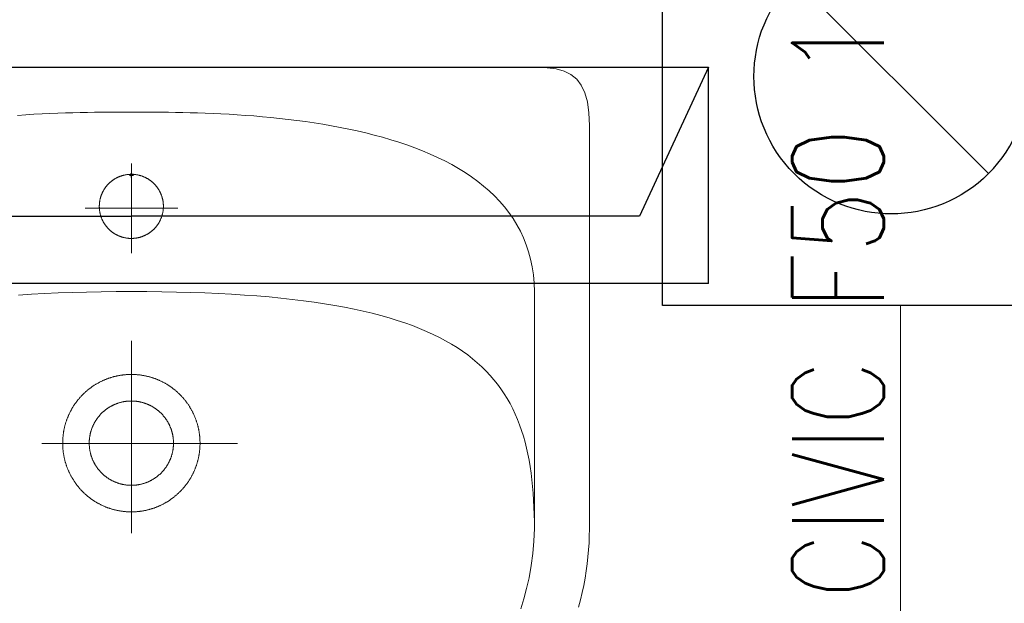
# Model space of a CAD drawing. Header units: centimetres. Extents: x 88729 to 133553, y -16225 to 14174.
# Tile 113 of 231: x 91381 to 91435, y -6655 to -6623. Entities that reach past the tile are written whole.
import ezdxf
from ezdxf.enums import TextEntityAlignment as Align

# ---------------------------------------------------------------- set-up
doc = ezdxf.new("R2010")
doc.units = ezdxf.units.CM
doc.layers.add('A-ARMATURA', color=252, linetype='Continuous', lineweight=5)
doc.layers.add('E_Istn_pozostaje', color=132, linetype='Continuous', lineweight=25)
for name, color, linetype in [('A-SCIANY', 252, 'Continuous'), ('B-IWE', 252, 'Continuous'), ('B-IWE-KAN', 252, 'Continuous'), ('E_PODKLAD', 7, 'Continuous'), ('R-MET-IWE', 252, 'Continuous'), ('rz_wentylacja', 252, 'Continuous')]:
    doc.layers.add(name, color=color, linetype=linetype)
doc.styles.add('MM_050', font='romans.shx', dxfattribs={"width": 0.8, "height": 16})
doc.styles.get("Standard").update_dxf_attribs({"font": 'txt.shx'})

# ---------------------------------------------------------------- blocks, each defined once
blk = doc.blocks.new('RLX_F50_18W')
at = {"ltscale": 0.1}
for p, q in [((-5.9, -31.5), (-5.9, 31.5)), ((5.9, 31.5), (5.9, -31.5)), ((-2.224, 27.739), (-2.224, 0)), ((-2.224, -27.739), (-2.224, 0)), ((-0.118, 0), (0, 0)), ((0, -0.118), (0, 0.118)), ((0, 0), (0.118, 0)), ((5.9, -31.5), (-2.224, -27.739)), ((-5.9, -31.5), (5.9, -31.5))]:
    blk.add_line(p, q, dxfattribs=at)
at = {"ltscale": 0.1, "insert": (-23.112, -36.07), "char_height": 5, "width": 57.67941, "attachment_point": 1, "style": 'MM_050'}
blk.add_mtext('CIVIC F50 18W', dxfattribs=at)
at = {"ltscale": 0.1, "flags": 9}
blk.add_attdef('RLXLUM', (0, 0), '', height=0.1, dxfattribs=at)
blk = doc.blocks.new('A$C3A7D2EB8')
at = {"layer": 'A-ARMATURA'}
for p, q in [((1.75, 12.947), (1.75, 12.947)), ((2.3, 0.027), (2.3, 0.027)), ((3.75, 0.027), (3.75, 0.027))]:
    blk.add_line(p, q, dxfattribs=at)
for points in [[(-24.411, -8.927), (-24.518, -8.528), (-24.613, -8.13), (-24.698, -7.734), (-24.772, -7.339), (-24.836, -6.947), (-24.889, -6.557), (-24.932, -6.171), (-24.966, -5.788), (-24.989, -5.409), (-25.003, -5.035), (-25.008, -4.665), (-25.008, -4.665), (-25.008, 17.362), (-24.981, 18.054), (-24.899, 18.645), (-24.762, 19.142), (-24.568, 19.551), (-24.315, 19.879), (-24.002, 20.133), (-23.629, 20.319), (-23.193, 20.443), (-22.695, 20.513), (-22.131, 20.535), (-0.008, 20.535), (22.115, 20.535)], [(6.22, 17.913), (5.767, 17.944), (5.319, 17.971), (4.878, 17.994), (4.443, 18.015), (4.016, 18.032), (3.597, 18.047), (3.187, 18.059), (2.786, 18.068), (2.395, 18.076), (2.015, 18.082), (1.646, 18.086), (1.289, 18.089), (0.944, 18.091), (0.613, 18.092), (0.295, 18.093), (-0.008, 18.093), (-0.008, 18.093), (-0.311, 18.093), (-0.628, 18.092), (-0.96, 18.091), (-1.304, 18.089), (-1.661, 18.086), (-2.03, 18.082), (-2.411, 18.076), (-2.802, 18.068), (-3.203, 18.059), (-3.613, 18.047), (-4.032, 18.032), (-4.459, 18.015), (-4.894, 17.994), (-5.335, 17.971), (-5.783, 17.944), (-6.236, 17.913), (-6.694, 17.878), (-7.156, 17.839), (-7.622, 17.795), (-8.09, 17.747), (-8.562, 17.694), (-9.034, 17.636), (-9.508, 17.572), (-9.983, 17.503), (-10.457, 17.427), (-10.93, 17.346), (-11.402, 17.258), (-11.871, 17.164), (-12.338, 17.063), (-12.802, 16.954), (-13.261, 16.838), (-13.716, 16.715), (-14.165, 16.584), (-14.608, 16.445), (-15.045, 16.297), (-15.475, 16.141), (-15.896, 15.976), (-16.31, 15.802), (-16.714, 15.619), (-17.108, 15.427), (-17.491, 15.224), (-17.864, 15.012), (-18.225, 14.789), (-18.574, 14.556), (-18.909, 14.312), (-19.231, 14.058), (-19.539, 13.792), (-19.832, 13.514), (-20.109, 13.225), (-20.37, 12.924), (-20.614, 12.611), (-20.841, 12.286), (-21.05, 11.947), (-21.24, 11.596), (-21.41, 11.232), (-21.561, 10.855), (-21.691, 10.464), (-21.799, 10.059), (-21.886, 9.64), (-21.95, 9.206), (-21.991, 8.758), (-22.008, 8.296), (-22.008, 8.296), (-22.008, -4.636), (-21.981, -5.32), (-21.924, -5.987), (-21.837, -6.649), (-21.72, -7.32), (-21.577, -7.901), (-21.424, -8.462), (-21.257, -9.005)], [(-0.008, 10.387), (-0.008, 15.291)], [(-2.53, 12.856), (2.53, 12.856)], [(-0.008, 8.296), (-0.85, 8.293), (-1.672, 8.284), (-2.472, 8.269), (-3.252, 8.249), (-4.012, 8.223), (-4.752, 8.19), (-5.472, 8.152), (-6.173, 8.108), (-6.854, 8.058), (-7.517, 8.002), (-8.16, 7.941), (-8.785, 7.873), (-9.392, 7.799), (-9.981, 7.719), (-10.552, 7.633), (-11.106, 7.541), (-11.642, 7.443), (-12.162, 7.339), (-12.665, 7.229), (-13.151, 7.113), (-13.621, 6.991), (-14.075, 6.862), (-14.513, 6.728), (-14.935, 6.587), (-15.343, 6.44), (-15.735, 6.287), (-16.113, 6.128), (-16.476, 5.962), (-16.825, 5.79), (-17.16, 5.613), (-17.481, 5.428), (-17.789, 5.238), (-18.084, 5.041), (-18.365, 4.838), (-18.634, 4.629), (-18.89, 4.413), (-19.134, 4.191), (-19.366, 3.962), (-19.586, 3.727), (-19.795, 3.486), (-19.992, 3.239), (-20.179, 2.985), (-20.355, 2.724), (-20.52, 2.457), (-20.675, 2.184), (-20.82, 1.904), (-20.955, 1.617), (-21.081, 1.325), (-21.197, 1.025), (-21.305, 0.719), (-21.404, 0.407), (-21.494, 0.088), (-21.576, -0.238), (-21.65, -0.57), (-21.716, -0.909), (-21.775, -1.255), (-21.826, -1.607), (-21.871, -1.966), (-21.909, -2.331), (-21.94, -2.703), (-21.965, -3.082), (-21.984, -3.468), (-21.997, -3.86), (-22.005, -4.259), (-22.008, -4.665)], [(6.157, 8.108), (5.457, 8.152), (4.736, 8.19), (3.997, 8.223), (3.237, 8.249), (2.457, 8.269), (1.656, 8.284), (0.835, 8.293), (-0.008, 8.296)], [(0, -4.88), (0, 5.618)], [(4.88, 0), (-5.799, 0)]]:
    blk.add_lwpolyline(points, dxfattribs=at)
for points in [[(1.75, 12.945), (1.75, 12.968), (1.749, 12.991), (1.748, 13.014), (1.747, 13.037), (1.746, 13.059), (1.745, 13.082), (1.743, 13.105), (1.74, 13.128), (1.738, 13.151), (1.735, 13.173), (1.732, 13.196), (1.729, 13.219), (1.725, 13.241), (1.721, 13.264), (1.717, 13.286), (1.712, 13.309), (1.707, 13.331), (1.702, 13.354), (1.696, 13.376), (1.691, 13.398), (1.685, 13.42), (1.678, 13.442), (1.672, 13.464), (1.665, 13.486), (1.658, 13.508), (1.65, 13.529), (1.642, 13.551), (1.634, 13.572), (1.626, 13.594), (1.617, 13.615), (1.608, 13.636), (1.599, 13.657), (1.59, 13.678), (1.58, 13.699), (1.57, 13.719), (1.56, 13.74), (1.549, 13.76), (1.539, 13.78), (1.528, 13.8), (1.516, 13.82), (1.505, 13.84), (1.493, 13.86), (1.481, 13.879), (1.469, 13.898), (1.456, 13.917), (1.443, 13.936), (1.43, 13.955), (1.417, 13.974), (1.403, 13.992), (1.389, 14.011), (1.375, 14.029), (1.361, 14.047), (1.347, 14.064), (1.332, 14.082), (1.317, 14.099), (1.302, 14.116), (1.286, 14.133), (1.271, 14.15), (1.255, 14.167), (1.239, 14.183), (1.222, 14.199), (1.206, 14.215), (1.189, 14.231), (1.172, 14.246), (1.155, 14.261), (1.138, 14.276), (1.12, 14.291), (1.103, 14.306), (1.085, 14.32), (1.067, 14.334), (1.049, 14.348), (1.03, 14.362), (1.012, 14.375), (0.993, 14.388), (0.974, 14.401), (0.955, 14.413), (0.935, 14.426), (0.916, 14.438), (0.896, 14.45), (0.877, 14.461), (0.857, 14.473), (0.837, 14.484), (0.817, 14.495), (0.796, 14.505), (0.776, 14.516), (0.755, 14.526), (0.734, 14.535), (0.714, 14.545), (0.693, 14.554), (0.671, 14.563), (0.65, 14.572), (0.629, 14.58), (0.608, 14.588), (0.586, 14.596), (0.564, 14.603), (0.543, 14.611), (0.521, 14.618), (0.499, 14.624), (0.477, 14.631), (0.455, 14.637), (0.433, 14.643), (0.41, 14.648), (0.388, 14.653), (0.366, 14.658), (0.343, 14.663), (0.321, 14.667), (0.298, 14.671), (0.276, 14.675), (0.253, 14.679), (0.23, 14.682), (0.208, 14.685), (0.185, 14.687), (0.162, 14.689), (0.139, 14.691), (0.116, 14.693), (0.094, 14.694), (0.071, 14.696), (0.048, 14.696), (0.025, 14.697), (0.002, 14.697), (-0.021, 14.697), (-0.044, 14.696), (-0.067, 14.696), (-0.09, 14.695), (-0.112, 14.693), (-0.135, 14.692), (-0.158, 14.69), (-0.181, 14.688), (-0.204, 14.685), (-0.226, 14.682), (-0.249, 14.679), (-0.272, 14.676), (-0.294, 14.672), (-0.317, 14.668), (-0.339, 14.664), (-0.362, 14.659), (-0.384, 14.654), (-0.407, 14.649), (-0.429, 14.644), (-0.451, 14.638), (-0.473, 14.632), (-0.495, 14.625), (-0.517, 14.619), (-0.539, 14.612), (-0.561, 14.605), (-0.582, 14.597), (-0.604, 14.59), (-0.625, 14.581), (-0.647, 14.573), (-0.668, 14.565), (-0.689, 14.556), (-0.71, 14.547), (-0.731, 14.537), (-0.752, 14.527), (-0.772, 14.517), (-0.793, 14.507), (-0.813, 14.497), (-0.833, 14.486), (-0.853, 14.475), (-0.873, 14.464), (-0.893, 14.452), (-0.913, 14.44), (-0.932, 14.428), (-0.951, 14.416), (-0.971, 14.403), (-0.989, 14.39), (-1.008, 14.377), (-1.027, 14.364), (-1.045, 14.35), (-1.064, 14.337), (-1.082, 14.323), (-1.1, 14.308), (-1.117, 14.294), (-1.135, 14.279), (-1.152, 14.264), (-1.169, 14.249), (-1.186, 14.234), (-1.203, 14.218), (-1.22, 14.202), (-1.236, 14.186), (-1.252, 14.17), (-1.268, 14.153), (-1.284, 14.136), (-1.299, 14.12), (-1.314, 14.103), (-1.329, 14.085), (-1.344, 14.068), (-1.359, 14.05), (-1.373, 14.032), (-1.387, 14.014), (-1.401, 13.996), (-1.415, 13.977), (-1.428, 13.959), (-1.441, 13.94), (-1.454, 13.921), (-1.467, 13.902), (-1.479, 13.883), (-1.491, 13.863), (-1.503, 13.844), (-1.515, 13.824), (-1.526, 13.804), (-1.537, 13.784), (-1.548, 13.764), (-1.558, 13.743), (-1.569, 13.723), (-1.579, 13.702), (-1.588, 13.682), (-1.598, 13.661), (-1.607, 13.64), (-1.616, 13.619), (-1.625, 13.598), (-1.633, 13.576), (-1.641, 13.555), (-1.649, 13.533), (-1.656, 13.512), (-1.664, 13.49), (-1.671, 13.468), (-1.677, 13.446), (-1.684, 13.424), (-1.69, 13.402), (-1.696, 13.38), (-1.701, 13.358), (-1.706, 13.335), (-1.711, 13.313), (-1.716, 13.291), (-1.72, 13.268), (-1.724, 13.246), (-1.728, 13.223), (-1.732, 13.2), (-1.735, 13.178), (-1.738, 13.155), (-1.74, 13.132), (-1.742, 13.109), (-1.744, 13.087), (-1.746, 13.064), (-1.748, 13.041), (-1.749, 13.018), (-1.749, 12.995), (-1.75, 12.972), (-1.75, 12.949), (-1.75, 12.926), (-1.75, 12.903), (-1.749, 12.881), (-1.748, 12.858), (-1.746, 12.835), (-1.745, 12.812), (-1.743, 12.789), (-1.741, 12.766), (-1.738, 12.744), (-1.735, 12.721), (-1.732, 12.698), (-1.729, 12.676), (-1.725, 12.653), (-1.721, 12.63), (-1.717, 12.608), (-1.712, 12.585), (-1.707, 12.563), (-1.702, 12.541), (-1.697, 12.519), (-1.691, 12.496), (-1.685, 12.474), (-1.679, 12.452), (-1.672, 12.43), (-1.665, 12.408), (-1.658, 12.387), (-1.65, 12.365), (-1.643, 12.344), (-1.635, 12.322), (-1.626, 12.301), (-1.618, 12.28), (-1.609, 12.258), (-1.6, 12.237), (-1.59, 12.216), (-1.581, 12.196), (-1.571, 12.175), (-1.56, 12.155), (-1.55, 12.134), (-1.539, 12.114), (-1.528, 12.094), (-1.517, 12.074), (-1.505, 12.054), (-1.493, 12.035), (-1.481, 12.015), (-1.469, 11.996), (-1.456, 11.977), (-1.444, 11.958), (-1.43, 11.939), (-1.417, 11.92), (-1.404, 11.902), (-1.39, 11.884), (-1.376, 11.866), (-1.361, 11.848), (-1.347, 11.83), (-1.332, 11.812), (-1.317, 11.795), (-1.302, 11.778), (-1.287, 11.761), (-1.271, 11.744), (-1.255, 11.728), (-1.239, 11.711), (-1.223, 11.695), (-1.206, 11.679), (-1.19, 11.664), (-1.173, 11.648), (-1.156, 11.633), (-1.138, 11.618), (-1.121, 11.603), (-1.103, 11.589), (-1.085, 11.574), (-1.067, 11.56), (-1.049, 11.546), (-1.031, 11.533), (-1.012, 11.519), (-0.993, 11.506), (-0.974, 11.493), (-0.955, 11.481), (-0.936, 11.468), (-0.916, 11.456), (-0.897, 11.444), (-0.877, 11.433), (-0.857, 11.421), (-0.837, 11.41), (-0.817, 11.4), (-0.797, 11.389), (-0.776, 11.379), (-0.756, 11.369), (-0.735, 11.359), (-0.714, 11.349), (-0.693, 11.34), (-0.672, 11.331), (-0.651, 11.323), (-0.629, 11.314), (-0.608, 11.306), (-0.586, 11.298), (-0.565, 11.291), (-0.543, 11.284), (-0.521, 11.277), (-0.499, 11.27), (-0.477, 11.263), (-0.455, 11.257), (-0.433, 11.252), (-0.411, 11.246), (-0.389, 11.241), (-0.366, 11.236), (-0.344, 11.231), (-0.321, 11.227), (-0.299, 11.223), (-0.276, 11.219), (-0.254, 11.216), (-0.231, 11.212), (-0.208, 11.21), (-0.185, 11.207), (-0.163, 11.205), (-0.14, 11.203), (-0.117, 11.201), (-0.094, 11.2), (-0.071, 11.199), (-0.048, 11.198), (-0.025, 11.197), (-0.002, 11.197), (0.02, 11.197), (0.043, 11.198), (0.066, 11.198), (0.089, 11.199), (0.112, 11.201), (0.135, 11.202), (0.158, 11.204), (0.18, 11.206), (0.203, 11.209), (0.226, 11.212), (0.249, 11.215), (0.271, 11.218), (0.294, 11.222), (0.316, 11.226), (0.339, 11.23), (0.361, 11.235), (0.384, 11.24), (0.406, 11.245), (0.428, 11.25), (0.45, 11.256), (0.473, 11.262), (0.495, 11.269), (0.517, 11.275), (0.538, 11.282), (0.56, 11.289), (0.582, 11.297), (0.603, 11.305), (0.625, 11.313), (0.646, 11.321), (0.667, 11.329), (0.688, 11.338), (0.709, 11.348), (0.73, 11.357), (0.751, 11.367), (0.772, 11.377), (0.792, 11.387), (0.813, 11.397), (0.833, 11.408), (0.853, 11.419), (0.873, 11.43), (0.893, 11.442), (0.912, 11.454), (0.932, 11.466), (0.951, 11.478), (0.97, 11.491), (0.989, 11.504), (1.008, 11.517), (1.027, 11.53), (1.045, 11.544), (1.063, 11.557), (1.081, 11.571), (1.099, 11.586), (1.117, 11.6), (1.135, 11.615), (1.152, 11.63), (1.169, 11.645), (1.186, 11.66), (1.203, 11.676), (1.219, 11.692), (1.236, 11.708), (1.252, 11.724), (1.268, 11.741), (1.283, 11.757), (1.299, 11.774), (1.314, 11.792), (1.329, 11.809), (1.344, 11.826), (1.358, 11.844), (1.373, 11.862), (1.387, 11.88), (1.401, 11.898), (1.414, 11.917), (1.428, 11.935), (1.441, 11.954), (1.454, 11.973), (1.466, 11.992), (1.479, 12.011), (1.491, 12.031), (1.503, 12.05), (1.514, 12.07), (1.525, 12.09), (1.537, 12.11), (1.547, 12.13), (1.558, 12.15), (1.568, 12.171), (1.578, 12.192), (1.588, 12.212), (1.597, 12.233), (1.607, 12.254), (1.616, 12.275), (1.624, 12.296), (1.633, 12.318), (1.641, 12.339), (1.649, 12.361), (1.656, 12.382), (1.663, 12.404), (1.67, 12.426), (1.677, 12.448), (1.683, 12.47), (1.689, 12.492), (1.695, 12.514), (1.701, 12.536), (1.706, 12.559), (1.711, 12.581), (1.716, 12.603), (1.72, 12.626), (1.724, 12.648), (1.728, 12.671), (1.731, 12.694), (1.734, 12.716), (1.737, 12.739), (1.74, 12.762), (1.742, 12.785), (1.744, 12.807), (1.746, 12.83), (1.747, 12.853), (1.748, 12.876), (1.749, 12.899), (1.75, 12.922), (1.75, 12.945)], [(3.75, 0.023), (3.75, 0.056), (3.749, 0.09), (3.749, 0.123), (3.748, 0.157), (3.746, 0.19), (3.745, 0.224), (3.743, 0.258), (3.741, 0.291), (3.738, 0.324), (3.735, 0.358), (3.732, 0.391), (3.729, 0.425), (3.725, 0.458), (3.721, 0.491), (3.717, 0.525), (3.712, 0.558), (3.707, 0.591), (3.702, 0.624), (3.697, 0.657), (3.691, 0.69), (3.685, 0.723), (3.678, 0.756), (3.672, 0.789), (3.665, 0.822), (3.657, 0.855), (3.65, 0.888), (3.642, 0.92), (3.634, 0.953), (3.626, 0.985), (3.617, 1.018), (3.608, 1.05), (3.598, 1.082), (3.589, 1.114), (3.579, 1.147), (3.569, 1.179), (3.558, 1.21), (3.548, 1.242), (3.537, 1.274), (3.525, 1.306), (3.514, 1.337), (3.502, 1.368), (3.49, 1.4), (3.477, 1.431), (3.465, 1.462), (3.452, 1.493), (3.438, 1.524), (3.425, 1.554), (3.411, 1.585), (3.397, 1.616), (3.383, 1.646), (3.368, 1.676), (3.353, 1.706), (3.338, 1.736), (3.323, 1.766), (3.307, 1.796), (3.291, 1.825), (3.275, 1.854), (3.258, 1.884), (3.241, 1.913), (3.224, 1.942), (3.207, 1.97), (3.19, 1.999), (3.172, 2.028), (3.154, 2.056), (3.136, 2.084), (3.117, 2.112), (3.098, 2.14), (3.079, 2.167), (3.06, 2.195), (3.04, 2.222), (3.021, 2.249), (3.001, 2.276), (2.98, 2.303), (2.96, 2.33), (2.939, 2.356), (2.918, 2.382), (2.897, 2.408), (2.876, 2.434), (2.854, 2.46), (2.832, 2.485), (2.81, 2.51), (2.788, 2.536), (2.765, 2.56), (2.742, 2.585), (2.719, 2.609), (2.696, 2.634), (2.673, 2.658), (2.649, 2.682), (2.625, 2.705), (2.601, 2.729), (2.577, 2.752), (2.552, 2.775), (2.528, 2.797), (2.503, 2.82), (2.478, 2.842), (2.452, 2.864), (2.427, 2.886), (2.401, 2.908), (2.375, 2.929), (2.349, 2.95), (2.323, 2.971), (2.296, 2.992), (2.27, 3.012), (2.243, 3.032), (2.216, 3.052), (2.189, 3.072), (2.161, 3.092), (2.134, 3.111), (2.106, 3.13), (2.078, 3.148), (2.05, 3.167), (2.022, 3.185), (1.994, 3.203), (1.965, 3.221), (1.937, 3.238), (1.908, 3.256), (1.879, 3.272), (1.85, 3.289), (1.821, 3.306), (1.791, 3.322), (1.762, 3.338), (1.732, 3.353), (1.702, 3.369), (1.672, 3.384), (1.642, 3.399), (1.612, 3.413), (1.581, 3.427), (1.551, 3.441), (1.52, 3.455), (1.489, 3.469), (1.459, 3.482), (1.428, 3.495), (1.397, 3.507), (1.365, 3.52), (1.334, 3.532), (1.303, 3.544), (1.271, 3.555), (1.239, 3.566), (1.208, 3.577), (1.176, 3.588), (1.144, 3.598), (1.112, 3.608), (1.08, 3.618), (1.048, 3.628), (1.015, 3.637), (0.983, 3.646), (0.951, 3.655), (0.918, 3.663), (0.886, 3.671), (0.853, 3.679), (0.82, 3.686), (0.787, 3.694), (0.755, 3.7), (0.722, 3.707), (0.689, 3.713), (0.656, 3.719), (0.623, 3.725), (0.59, 3.731), (0.556, 3.736), (0.523, 3.74), (0.49, 3.745), (0.457, 3.749), (0.423, 3.753), (0.39, 3.757), (0.357, 3.76), (0.323, 3.763), (0.29, 3.766), (0.256, 3.768), (0.223, 3.771), (0.189, 3.772), (0.156, 3.774), (0.122, 3.775), (0.089, 3.776), (0.055, 3.777), (0.021, 3.777), (-0.012, 3.777), (-0.046, 3.777), (-0.079, 3.776), (-0.113, 3.775), (-0.146, 3.774), (-0.18, 3.773), (-0.213, 3.771), (-0.247, 3.769), (-0.28, 3.767), (-0.314, 3.764), (-0.347, 3.761), (-0.381, 3.758), (-0.414, 3.754), (-0.447, 3.75), (-0.481, 3.746), (-0.514, 3.742), (-0.547, 3.737), (-0.58, 3.732), (-0.614, 3.727), (-0.647, 3.721), (-0.68, 3.715), (-0.713, 3.709), (-0.746, 3.702), (-0.778, 3.695), (-0.811, 3.688), (-0.844, 3.681), (-0.877, 3.673), (-0.909, 3.665), (-0.942, 3.657), (-0.974, 3.648), (-1.007, 3.64), (-1.039, 3.63), (-1.071, 3.621), (-1.103, 3.611), (-1.135, 3.601), (-1.167, 3.591), (-1.199, 3.58), (-1.231, 3.569), (-1.262, 3.558), (-1.294, 3.547), (-1.325, 3.535), (-1.357, 3.523), (-1.388, 3.511), (-1.419, 3.498), (-1.45, 3.485), (-1.481, 3.472), (-1.512, 3.459), (-1.542, 3.445), (-1.573, 3.431), (-1.603, 3.417), (-1.634, 3.403), (-1.664, 3.388), (-1.694, 3.373), (-1.724, 3.358), (-1.753, 3.342), (-1.783, 3.326), (-1.812, 3.31), (-1.842, 3.294), (-1.871, 3.277), (-1.9, 3.26), (-1.929, 3.243), (-1.958, 3.226), (-1.986, 3.208), (-2.014, 3.19), (-2.043, 3.172), (-2.071, 3.154), (-2.099, 3.135), (-2.126, 3.116), (-2.154, 3.097), (-2.181, 3.077), (-2.209, 3.058), (-2.236, 3.038), (-2.262, 3.018), (-2.289, 2.997), (-2.316, 2.977), (-2.342, 2.956), (-2.368, 2.935), (-2.394, 2.914), (-2.42, 2.892), (-2.445, 2.87), (-2.471, 2.848), (-2.496, 2.826), (-2.521, 2.804), (-2.545, 2.781), (-2.57, 2.758), (-2.594, 2.735), (-2.618, 2.712), (-2.642, 2.688), (-2.666, 2.664), (-2.69, 2.64), (-2.713, 2.616), (-2.736, 2.592), (-2.759, 2.567), (-2.781, 2.542), (-2.804, 2.517), (-2.826, 2.492), (-2.848, 2.467), (-2.87, 2.441), (-2.891, 2.415), (-2.912, 2.389), (-2.933, 2.363), (-2.954, 2.337), (-2.975, 2.31), (-2.995, 2.284), (-3.015, 2.257), (-3.035, 2.23), (-3.055, 2.202), (-3.074, 2.175), (-3.093, 2.147), (-3.112, 2.12), (-3.13, 2.092), (-3.149, 2.064), (-3.167, 2.035), (-3.185, 2.007), (-3.202, 1.978), (-3.22, 1.95), (-3.237, 1.921), (-3.254, 1.892), (-3.27, 1.863), (-3.286, 1.833), (-3.302, 1.804), (-3.318, 1.774), (-3.334, 1.744), (-3.349, 1.714), (-3.364, 1.684), (-3.379, 1.654), (-3.393, 1.624), (-3.407, 1.593), (-3.421, 1.563), (-3.435, 1.532), (-3.448, 1.501), (-3.461, 1.47), (-3.474, 1.439), (-3.486, 1.408), (-3.499, 1.377), (-3.511, 1.346), (-3.522, 1.314), (-3.534, 1.283), (-3.545, 1.251), (-3.555, 1.219), (-3.566, 1.187), (-3.576, 1.155), (-3.586, 1.123), (-3.596, 1.091), (-3.605, 1.059), (-3.614, 1.027), (-3.623, 0.994), (-3.632, 0.962), (-3.64, 0.929), (-3.648, 0.897), (-3.655, 0.864), (-3.663, 0.831), (-3.67, 0.798), (-3.677, 0.766), (-3.683, 0.733), (-3.689, 0.7), (-3.695, 0.667), (-3.701, 0.633), (-3.706, 0.6), (-3.711, 0.567), (-3.716, 0.534), (-3.72, 0.501), (-3.724, 0.467), (-3.728, 0.434), (-3.731, 0.401), (-3.735, 0.367), (-3.737, 0.334), (-3.74, 0.3), (-3.742, 0.267), (-3.744, 0.233), (-3.746, 0.2), (-3.747, 0.166), (-3.748, 0.133), (-3.749, 0.099), (-3.75, 0.066), (-3.75, 0.032), (-3.75, -0.002), (-3.749, -0.035), (-3.749, -0.069), (-3.748, -0.102), (-3.746, -0.136), (-3.745, -0.169), (-3.743, -0.203), (-3.741, -0.236), (-3.738, -0.27), (-3.735, -0.303), (-3.732, -0.337), (-3.729, -0.37), (-3.725, -0.403), (-3.721, -0.437), (-3.717, -0.47), (-3.712, -0.503), (-3.707, -0.536), (-3.702, -0.57), (-3.697, -0.603), (-3.691, -0.636), (-3.685, -0.669), (-3.678, -0.702), (-3.672, -0.735), (-3.665, -0.767), (-3.658, -0.8), (-3.65, -0.833), (-3.642, -0.866), (-3.634, -0.898), (-3.626, -0.931), (-3.617, -0.963), (-3.608, -0.995), (-3.599, -1.028), (-3.589, -1.06), (-3.579, -1.092), (-3.569, -1.124), (-3.559, -1.156), (-3.548, -1.188), (-3.537, -1.219), (-3.525, -1.251), (-3.514, -1.282), (-3.502, -1.314), (-3.49, -1.345), (-3.477, -1.376), (-3.465, -1.407), (-3.452, -1.438), (-3.439, -1.469), (-3.425, -1.5), (-3.411, -1.53), (-3.397, -1.561), (-3.383, -1.591), (-3.368, -1.621), (-3.353, -1.652), (-3.338, -1.681), (-3.323, -1.711), (-3.307, -1.741), (-3.291, -1.77), (-3.275, -1.8), (-3.258, -1.829), (-3.242, -1.858), (-3.225, -1.887), (-3.207, -1.916), (-3.19, -1.945), (-3.172, -1.973), (-3.154, -2.001), (-3.136, -2.029), (-3.117, -2.057), (-3.098, -2.085), (-3.079, -2.113), (-3.06, -2.14), (-3.041, -2.168), (-3.021, -2.195), (-3.001, -2.222), (-2.981, -2.248), (-2.96, -2.275), (-2.939, -2.301), (-2.918, -2.328), (-2.897, -2.354), (-2.876, -2.38), (-2.854, -2.405), (-2.832, -2.431), (-2.81, -2.456), (-2.788, -2.481), (-2.765, -2.506), (-2.742, -2.53), (-2.719, -2.555), (-2.696, -2.579), (-2.673, -2.603), (-2.649, -2.627), (-2.625, -2.651), (-2.601, -2.674), (-2.577, -2.697), (-2.552, -2.72), (-2.528, -2.743), (-2.503, -2.765), (-2.478, -2.788), (-2.452, -2.81), (-2.427, -2.832), (-2.401, -2.853), (-2.375, -2.874), (-2.349, -2.896), (-2.323, -2.917), (-2.297, -2.937), (-2.27, -2.958), (-2.243, -2.978), (-2.216, -2.998), (-2.189, -3.018), (-2.162, -3.037), (-2.134, -3.056), (-2.107, -3.075), (-2.079, -3.094), (-2.051, -3.112), (-2.023, -3.131), (-1.994, -3.149), (-1.966, -3.166), (-1.937, -3.184), (-1.908, -3.201), (-1.879, -3.218), (-1.85, -3.235), (-1.821, -3.251), (-1.791, -3.267), (-1.762, -3.283), (-1.732, -3.299), (-1.702, -3.314), (-1.672, -3.329), (-1.642, -3.344), (-1.612, -3.359), (-1.582, -3.373), (-1.551, -3.387), (-1.521, -3.401), (-1.49, -3.414), (-1.459, -3.427), (-1.428, -3.44), (-1.397, -3.453), (-1.366, -3.465), (-1.334, -3.477), (-1.303, -3.489), (-1.271, -3.501), (-1.24, -3.512), (-1.208, -3.523), (-1.176, -3.534), (-1.144, -3.544), (-1.112, -3.554), (-1.08, -3.564), (-1.048, -3.573), (-1.016, -3.583), (-0.983, -3.592), (-0.951, -3.6), (-0.919, -3.609), (-0.886, -3.617), (-0.853, -3.624), (-0.821, -3.632), (-0.788, -3.639), (-0.755, -3.646), (-0.722, -3.653), (-0.689, -3.659), (-0.656, -3.665), (-0.623, -3.671), (-0.59, -3.676), (-0.557, -3.681), (-0.523, -3.686), (-0.49, -3.691), (-0.457, -3.695), (-0.424, -3.699), (-0.39, -3.702), (-0.357, -3.706), (-0.323, -3.709), (-0.29, -3.712), (-0.256, -3.714), (-0.223, -3.716), (-0.189, -3.718), (-0.156, -3.72), (-0.122, -3.721), (-0.089, -3.722), (-0.055, -3.722), (-0.022, -3.723), (0.012, -3.723), (0.045, -3.723), (0.079, -3.722), (0.112, -3.721), (0.146, -3.72), (0.18, -3.719), (0.213, -3.717), (0.247, -3.715), (0.28, -3.712), (0.314, -3.71), (0.347, -3.707), (0.38, -3.703), (0.414, -3.7), (0.447, -3.696), (0.48, -3.692), (0.514, -3.687), (0.547, -3.683), (0.58, -3.678), (0.613, -3.672), (0.646, -3.667), (0.679, -3.661), (0.712, -3.655), (0.745, -3.648), (0.778, -3.641), (0.811, -3.634), (0.844, -3.627), (0.876, -3.619), (0.909, -3.611), (0.941, -3.603), (0.974, -3.594), (1.006, -3.585), (1.039, -3.576), (1.071, -3.567), (1.103, -3.557), (1.135, -3.547), (1.167, -3.537), (1.199, -3.526), (1.23, -3.515), (1.262, -3.504), (1.294, -3.493), (1.325, -3.481), (1.356, -3.469), (1.388, -3.457), (1.419, -3.444), (1.45, -3.431), (1.481, -3.418), (1.511, -3.405), (1.542, -3.391), (1.573, -3.377), (1.603, -3.363), (1.633, -3.348), (1.663, -3.334), (1.693, -3.319), (1.723, -3.303), (1.753, -3.288), (1.783, -3.272), (1.812, -3.256), (1.841, -3.24), (1.871, -3.223), (1.9, -3.206), (1.928, -3.189), (1.957, -3.172), (1.986, -3.154), (2.014, -3.136), (2.042, -3.118), (2.07, -3.099), (2.098, -3.081), (2.126, -3.062), (2.154, -3.043), (2.181, -3.023), (2.208, -3.004), (2.235, -2.984), (2.262, -2.964), (2.289, -2.943), (2.315, -2.923), (2.342, -2.902), (2.368, -2.881), (2.394, -2.859), (2.419, -2.838), (2.445, -2.816), (2.47, -2.794), (2.495, -2.772), (2.52, -2.75), (2.545, -2.727), (2.57, -2.704), (2.594, -2.681), (2.618, -2.658), (2.642, -2.634), (2.666, -2.61), (2.689, -2.586), (2.713, -2.562), (2.736, -2.538), (2.759, -2.513), (2.781, -2.488), (2.804, -2.463), (2.826, -2.438), (2.848, -2.413), (2.869, -2.387), (2.891, -2.361), (2.912, -2.335), (2.933, -2.309), (2.954, -2.283), (2.975, -2.256), (2.995, -2.23), (3.015, -2.203), (3.035, -2.176), (3.054, -2.148), (3.074, -2.121), (3.093, -2.093), (3.112, -2.066), (3.13, -2.038), (3.149, -2.01), (3.167, -1.981), (3.185, -1.953), (3.202, -1.924), (3.22, -1.896), (3.237, -1.867), (3.253, -1.838), (3.27, -1.808), (3.286, -1.779), (3.302, -1.75), (3.318, -1.72), (3.334, -1.69), (3.349, -1.66), (3.364, -1.63), (3.379, -1.6), (3.393, -1.57), (3.407, -1.539), (3.421, -1.509), (3.435, -1.478), (3.448, -1.447), (3.461, -1.416), (3.474, -1.385), (3.486, -1.354), (3.498, -1.323), (3.51, -1.292), (3.522, -1.26), (3.533, -1.229), (3.545, -1.197), (3.555, -1.165), (3.566, -1.133), (3.576, -1.101), (3.586, -1.069), (3.596, -1.037), (3.605, -1.005), (3.614, -0.973), (3.623, -0.94), (3.632, -0.908), (3.64, -0.875), (3.648, -0.843), (3.655, -0.81), (3.663, -0.777), (3.67, -0.744), (3.677, -0.712), (3.683, -0.679), (3.689, -0.646), (3.695, -0.613), (3.701, -0.579), (3.706, -0.546), (3.711, -0.513), (3.716, -0.48), (3.72, -0.447), (3.724, -0.413), (3.728, -0.38), (3.731, -0.347), (3.735, -0.313), (3.737, -0.28), (3.74, -0.246), (3.742, -0.213), (3.744, -0.179), (3.746, -0.146), (3.747, -0.112), (3.748, -0.079), (3.749, -0.045), (3.75, -0.012), (3.75, 0.022)], [(2.3, 0.024), (2.3, 0.051), (2.299, 0.077), (2.299, 0.103), (2.297, 0.13), (2.296, 0.156), (2.295, 0.182), (2.293, 0.208), (2.29, 0.234), (2.288, 0.26), (2.285, 0.287), (2.282, 0.313), (2.279, 0.339), (2.275, 0.365), (2.271, 0.391), (2.267, 0.417), (2.262, 0.443), (2.257, 0.468), (2.252, 0.494), (2.246, 0.52), (2.241, 0.545), (2.235, 0.571), (2.228, 0.596), (2.222, 0.622), (2.215, 0.647), (2.207, 0.673), (2.2, 0.698), (2.192, 0.723), (2.184, 0.748), (2.176, 0.773), (2.167, 0.797), (2.158, 0.822), (2.149, 0.847), (2.139, 0.871), (2.13, 0.896), (2.119, 0.92), (2.109, 0.944), (2.099, 0.968), (2.088, 0.992), (2.076, 1.016), (2.065, 1.039), (2.053, 1.063), (2.041, 1.086), (2.029, 1.11), (2.017, 1.133), (2.004, 1.156), (1.991, 1.179), (1.978, 1.201), (1.964, 1.224), (1.95, 1.246), (1.936, 1.268), (1.922, 1.29), (1.907, 1.312), (1.892, 1.334), (1.877, 1.355), (1.862, 1.377), (1.847, 1.398), (1.831, 1.419), (1.815, 1.44), (1.799, 1.46), (1.782, 1.481), (1.765, 1.501), (1.748, 1.521), (1.731, 1.541), (1.714, 1.561), (1.696, 1.58), (1.678, 1.6), (1.66, 1.619), (1.642, 1.637), (1.623, 1.656), (1.605, 1.675), (1.586, 1.693), (1.567, 1.711), (1.547, 1.729), (1.528, 1.746), (1.508, 1.764), (1.488, 1.781), (1.468, 1.798), (1.448, 1.814), (1.427, 1.831), (1.406, 1.847), (1.386, 1.863), (1.365, 1.878), (1.343, 1.894), (1.322, 1.909), (1.3, 1.924), (1.279, 1.939), (1.257, 1.953), (1.235, 1.968), (1.212, 1.982), (1.19, 1.995), (1.167, 2.009), (1.145, 2.022), (1.122, 2.035), (1.099, 2.048), (1.076, 2.06), (1.052, 2.072), (1.029, 2.084), (1.005, 2.096), (0.982, 2.107), (0.958, 2.118), (0.934, 2.129), (0.91, 2.139), (0.886, 2.15), (0.861, 2.16), (0.837, 2.169), (0.812, 2.179), (0.788, 2.188), (0.763, 2.197), (0.738, 2.205), (0.713, 2.214), (0.688, 2.222), (0.663, 2.229), (0.638, 2.237), (0.613, 2.244), (0.587, 2.251), (0.562, 2.257), (0.536, 2.264), (0.511, 2.27), (0.485, 2.275), (0.459, 2.281), (0.434, 2.286), (0.408, 2.291), (0.382, 2.295), (0.356, 2.299), (0.33, 2.303), (0.304, 2.307), (0.278, 2.31), (0.252, 2.313), (0.226, 2.316), (0.199, 2.318), (0.173, 2.321), (0.147, 2.322), (0.121, 2.324), (0.095, 2.325), (0.068, 2.326), (0.042, 2.327), (0.016, 2.327), (-0.01, 2.327), (-0.037, 2.327), (-0.063, 2.326), (-0.089, 2.325), (-0.116, 2.324), (-0.142, 2.323), (-0.168, 2.321), (-0.194, 2.319), (-0.22, 2.317), (-0.246, 2.314), (-0.273, 2.311), (-0.299, 2.308), (-0.325, 2.304), (-0.351, 2.3), (-0.377, 2.296), (-0.402, 2.292), (-0.428, 2.287), (-0.454, 2.282), (-0.48, 2.277), (-0.506, 2.271), (-0.531, 2.265), (-0.557, 2.259), (-0.582, 2.252), (-0.607, 2.245), (-0.633, 2.238), (-0.658, 2.231), (-0.683, 2.223), (-0.708, 2.215), (-0.733, 2.207), (-0.758, 2.199), (-0.783, 2.19), (-0.807, 2.181), (-0.832, 2.171), (-0.856, 2.162), (-0.881, 2.152), (-0.905, 2.142), (-0.929, 2.131), (-0.953, 2.12), (-0.977, 2.109), (-1.001, 2.098), (-1.024, 2.087), (-1.048, 2.075), (-1.071, 2.063), (-1.094, 2.05), (-1.117, 2.038), (-1.14, 2.025), (-1.163, 2.012), (-1.185, 1.998), (-1.208, 1.985), (-1.23, 1.971), (-1.252, 1.956), (-1.274, 1.942), (-1.296, 1.927), (-1.318, 1.912), (-1.339, 1.897), (-1.36, 1.882), (-1.381, 1.866), (-1.402, 1.85), (-1.423, 1.834), (-1.444, 1.818), (-1.464, 1.801), (-1.484, 1.784), (-1.504, 1.767), (-1.524, 1.75), (-1.543, 1.732), (-1.563, 1.715), (-1.582, 1.697), (-1.601, 1.679), (-1.62, 1.66), (-1.638, 1.642), (-1.657, 1.623), (-1.675, 1.604), (-1.693, 1.584), (-1.71, 1.565), (-1.728, 1.545), (-1.745, 1.526), (-1.762, 1.506), (-1.779, 1.485), (-1.795, 1.465), (-1.812, 1.444), (-1.828, 1.423), (-1.844, 1.403), (-1.859, 1.381), (-1.874, 1.36), (-1.89, 1.339), (-1.904, 1.317), (-1.919, 1.295), (-1.933, 1.273), (-1.948, 1.251), (-1.961, 1.229), (-1.975, 1.206), (-1.988, 1.183), (-2.001, 1.161), (-2.014, 1.138), (-2.027, 1.115), (-2.039, 1.091), (-2.051, 1.068), (-2.063, 1.045), (-2.074, 1.021), (-2.086, 0.997), (-2.096, 0.973), (-2.107, 0.949), (-2.118, 0.925), (-2.128, 0.901), (-2.138, 0.877), (-2.147, 0.852), (-2.156, 0.827), (-2.165, 0.803), (-2.174, 0.778), (-2.183, 0.753), (-2.191, 0.728), (-2.199, 0.703), (-2.206, 0.678), (-2.213, 0.653), (-2.22, 0.627), (-2.227, 0.602), (-2.234, 0.576), (-2.24, 0.551), (-2.245, 0.525), (-2.251, 0.5), (-2.256, 0.474), (-2.261, 0.448), (-2.266, 0.422), (-2.27, 0.396), (-2.274, 0.37), (-2.278, 0.344), (-2.282, 0.318), (-2.285, 0.292), (-2.288, 0.266), (-2.29, 0.24), (-2.293, 0.214), (-2.294, 0.188), (-2.296, 0.161), (-2.298, 0.135), (-2.299, 0.109), (-2.299, 0.083), (-2.3, 0.056), (-2.3, 0.03), (-2.3, 0.004), (-2.3, -0.022), (-2.299, -0.049), (-2.298, -0.075), (-2.297, -0.101), (-2.295, -0.127), (-2.293, -0.154), (-2.291, -0.18), (-2.288, -0.206), (-2.285, -0.232), (-2.282, -0.258), (-2.279, -0.284), (-2.275, -0.31), (-2.271, -0.336), (-2.267, -0.362), (-2.262, -0.388), (-2.257, -0.414), (-2.252, -0.44), (-2.247, -0.465), (-2.241, -0.491), (-2.235, -0.516), (-2.229, -0.542), (-2.222, -0.567), (-2.215, -0.593), (-2.208, -0.618), (-2.2, -0.643), (-2.192, -0.668), (-2.184, -0.693), (-2.176, -0.718), (-2.167, -0.743), (-2.158, -0.768), (-2.149, -0.792), (-2.14, -0.817), (-2.13, -0.841), (-2.12, -0.865), (-2.11, -0.89), (-2.099, -0.914), (-2.088, -0.938), (-2.077, -0.961), (-2.065, -0.985), (-2.054, -1.008), (-2.042, -1.032), (-2.03, -1.055), (-2.017, -1.078), (-2.004, -1.101), (-1.991, -1.124), (-1.978, -1.147), (-1.964, -1.169), (-1.951, -1.192), (-1.937, -1.214), (-1.922, -1.236), (-1.908, -1.258), (-1.893, -1.279), (-1.878, -1.301), (-1.863, -1.322), (-1.847, -1.343), (-1.831, -1.364), (-1.815, -1.385), (-1.799, -1.406), (-1.783, -1.426), (-1.766, -1.447), (-1.749, -1.467), (-1.732, -1.487), (-1.714, -1.506), (-1.697, -1.526), (-1.679, -1.545), (-1.661, -1.564), (-1.642, -1.583), (-1.624, -1.602), (-1.605, -1.62), (-1.586, -1.638), (-1.567, -1.656), (-1.548, -1.674), (-1.528, -1.692), (-1.509, -1.709), (-1.489, -1.726), (-1.468, -1.743), (-1.448, -1.76), (-1.428, -1.776), (-1.407, -1.792), (-1.386, -1.808), (-1.365, -1.824), (-1.344, -1.839), (-1.322, -1.855), (-1.301, -1.87), (-1.279, -1.884), (-1.257, -1.899), (-1.235, -1.913), (-1.213, -1.927), (-1.19, -1.941), (-1.168, -1.954), (-1.145, -1.968), (-1.122, -1.98), (-1.099, -1.993), (-1.076, -2.006), (-1.053, -2.018), (-1.029, -2.03), (-1.006, -2.041), (-0.982, -2.053), (-0.958, -2.064), (-0.934, -2.074), (-0.91, -2.085), (-0.886, -2.095), (-0.862, -2.105), (-0.837, -2.115), (-0.813, -2.124), (-0.788, -2.134), (-0.764, -2.142), (-0.739, -2.151), (-0.714, -2.159), (-0.689, -2.167), (-0.664, -2.175), (-0.638, -2.182), (-0.613, -2.19), (-0.588, -2.196), (-0.562, -2.203), (-0.537, -2.209), (-0.511, -2.215), (-0.486, -2.221), (-0.46, -2.226), (-0.434, -2.231), (-0.408, -2.236), (-0.382, -2.241), (-0.356, -2.245), (-0.33, -2.249), (-0.304, -2.253), (-0.278, -2.256), (-0.252, -2.259), (-0.226, -2.262), (-0.2, -2.264), (-0.174, -2.266), (-0.148, -2.268), (-0.121, -2.27), (-0.095, -2.271), (-0.069, -2.272), (-0.043, -2.272), (-0.016, -2.273), (0.01, -2.273), (0.036, -2.273), (0.062, -2.272), (0.089, -2.271), (0.115, -2.27), (0.141, -2.268), (0.167, -2.267), (0.194, -2.265), (0.22, -2.262), (0.246, -2.26), (0.272, -2.257), (0.298, -2.253), (0.324, -2.25), (0.35, -2.246), (0.376, -2.242), (0.402, -2.237), (0.428, -2.233), (0.454, -2.228), (0.479, -2.222), (0.505, -2.217), (0.531, -2.211), (0.556, -2.204), (0.582, -2.198), (0.607, -2.191), (0.632, -2.184), (0.657, -2.177), (0.683, -2.169), (0.708, -2.161), (0.733, -2.153), (0.757, -2.144), (0.782, -2.136), (0.807, -2.127), (0.831, -2.117), (0.856, -2.108), (0.88, -2.098), (0.904, -2.087), (0.928, -2.077), (0.952, -2.066), (0.976, -2.055), (1, -2.044), (1.024, -2.032), (1.047, -2.021), (1.07, -2.008), (1.094, -1.996), (1.117, -1.983), (1.14, -1.971), (1.162, -1.957), (1.185, -1.944), (1.207, -1.93), (1.23, -1.916), (1.252, -1.902), (1.274, -1.888), (1.295, -1.873), (1.317, -1.858), (1.339, -1.843), (1.36, -1.828), (1.381, -1.812), (1.402, -1.796), (1.423, -1.78), (1.443, -1.764), (1.463, -1.747), (1.484, -1.73), (1.504, -1.713), (1.523, -1.696), (1.543, -1.678), (1.562, -1.661), (1.582, -1.643), (1.601, -1.624), (1.619, -1.606), (1.638, -1.587), (1.656, -1.569), (1.674, -1.55), (1.692, -1.53), (1.71, -1.511), (1.727, -1.491), (1.745, -1.471), (1.762, -1.451), (1.778, -1.431), (1.795, -1.411), (1.811, -1.39), (1.827, -1.369), (1.843, -1.348), (1.859, -1.327), (1.874, -1.306), (1.889, -1.284), (1.904, -1.263), (1.919, -1.241), (1.933, -1.219), (1.947, -1.197), (1.961, -1.174), (1.975, -1.152), (1.988, -1.129), (2.001, -1.106), (2.014, -1.084), (2.026, -1.061), (2.039, -1.037), (2.051, -1.014), (2.062, -0.99), (2.074, -0.967), (2.085, -0.943), (2.096, -0.919), (2.107, -0.895), (2.117, -0.871), (2.127, -0.847), (2.137, -0.822), (2.147, -0.798), (2.156, -0.773), (2.165, -0.749), (2.174, -0.724), (2.182, -0.699), (2.19, -0.674), (2.198, -0.649), (2.206, -0.624), (2.213, -0.599), (2.22, -0.573), (2.227, -0.548), (2.233, -0.522), (2.239, -0.497), (2.245, -0.471), (2.251, -0.446), (2.256, -0.42), (2.261, -0.394), (2.266, -0.368), (2.27, -0.342), (2.274, -0.316), (2.278, -0.29), (2.281, -0.264), (2.284, -0.238), (2.287, -0.212), (2.29, -0.186), (2.292, -0.16), (2.294, -0.134), (2.296, -0.107), (2.297, -0.081), (2.298, -0.055), (2.299, -0.029), (2.3, -0.002), (2.3, 0.024)]]:
    blk.add_lwpolyline(points, close=True, dxfattribs=at)
blk = doc.blocks.new('IWE0W')
at = {"layer": 'B-IWE-KAN'}
blk.add_lwpolyline([(0.8536, 0.8536, -1), (0.1464, 0.1464), (0.8536, 0.8536, 1), (0.1464, 0.1464)], format="xyb", dxfattribs=at)
blk = doc.blocks.new('IWE0W011')
at = {"layer": 'B-IWE'}
blk.add_lwpolyline([(0, 0), (25, 0), (25, 25), (0, 25), (0, 0)], dxfattribs=at)
at = {"xscale": 15, "yscale": 15, "zscale": 15}
blk.add_blockref('IWE0W', (5, 5), dxfattribs=at)
at = {"layer": 'R-MET-IWE', "width": 0.75}
blk.add_attdef('NR', text='', height=9.5, dxfattribs=at).set_placement((12.5, 37), align=Align.MIDDLE)
blk = doc.blocks.new('A$Ce817dbbb')
at = {"layer": 'A-SCIANY', "color": 252, "lineweight": 9, "ltscale": 3}
for p, q in [((14.104, -17091.017), (-140.896, -17091.017)), ((27.104, -17314.017), (27.104, -17104.017))]:
    blk.add_line(p, q, dxfattribs=at)
blk.add_lwpolyline([(14.104, -17091.017), (14.104, -17104.017), (27.104, -17104.017)], dxfattribs=at)
at = {"layer": 'A-ARMATURA', "color": 252, "lineweight": 9, "xscale": -1}
blk.add_blockref('A$C3A7D2EB8', (-14.89, -17111.552), dxfattribs=at)
at = {"layer": 'rz_wentylacja', "color": 252, "lineweight": 9, "xscale": -1, "rotation": 180}
blk.add_blockref('IWE0W011', (14.104, -17079.017), dxfattribs=at)
at = {"layer": 'R-MET-IWE', "color": 252, "lineweight": 9, "width": 0.75}
for tag, rotation, p in [('0-', 90, (-1139.045, -4143.611)), ('0-', 90, (-1113.045, -4143.611)), ('0-', 90, (-1087.045, -4143.611)), ('2-', 90, (-796.045, -4143.611)), ('2-', 90, (-505.045, -4143.611)), ('0-', 90, (-480.045, -4143.611)), ('0-', 90, (-456.045, -4143.611)), ('2-', 90, (-166.045, -4143.611)), ('2-', 90, (-625.663, -4833.611)), ('2-', 90, (-599.663, -4833.611)), ('2-', 90, (-573.663, -4833.611)), ('0-', 180, (-2169.638, -4848.468)), ('0-', 180, (-2169.638, -4873.468)), ('0-', 180, (-2169.638, -4899.468)), ('-2', 90, (-1661.47, -4961.645)), ('-2', 90, (-1636.47, -4961.645)), ('0-', 270, (-1489.782, -4968.061)), ('0-', 270, (-1464.782, -4968.061)), ('0-', 270, (-1439.782, -4968.061)), ('0-', 270, (-1364.782, -4968.061)), ('0-', 270, (-1339.782, -4968.061)), ('0-', 270, (-1314.782, -4968.061)), ('0-', 270, (328.218, -4968.061)), ('0-', 270, (354.218, -4968.061)), ('0-', 270, (1256.218, -4968.061)), ('0-', 270, (1282.218, -4968.061)), ('0-', 90, (-513.045, -5496.611)), ('0-', 90, (-487.045, -5496.611)), ('K.S.-', 90, (-487.045, -5766.111)), ('0-', 90, (-513.045, -5766.111)), ('1-', 90, (-539.045, -6114.611)), ('0-', 90, (-513.045, -6114.611)), ('0-', 90, (-487.045, -6114.611)), ('0-', 90, (301.955, -6545.611)), ('0-', 90, (327.955, -6545.611)), ('0-', 90, (353.955, -6545.611)), ('0-', 90, (416.113, -6545.611)), ('0-', 90, (1255.955, -6545.611)), ('0-', 90, (1281.955, -6545.611)), ('1-', 90, (2382.955, -6845.611)), ('1-', 90, (2408.955, -6845.611)), ('1-', 90, (2434.955, -6845.611)), ('1-', 90, (2827.955, -6845.611)), ('1-', 90, (2853.955, -6845.611)), ('1-', 90, (2879.955, -6845.611)), ('<-2', 90, (-910.64, -10482.409)), ('2->', 90, (-718.146, -10854.38)), ('2->', 90, (-692.146, -10854.38)), ('2->', 90, (-744.146, -10870.803)), ('-0', 90, (-186.093, -12450.121)), ('1-', 90, (2264.472, -12866.38)), ('1-', 90, (2290.472, -12866.38)), ('1-', 90, (2316.472, -12866.38)), ('1-', 90, (2709.472, -12866.38)), ('1-', 90, (2735.472, -12866.38)), ('1-', 90, (2761.472, -12866.38)), ('<-KL', 90, (-700.012, -16780.913)), ('-0', 90, (-179.939, -18957.533)), ('0->', 90, (-1257.528, -23179.046)), ('0->', 90, (-1231.528, -23179.046)), ('0->', 90, (-1205.528, -23179.046)), ('0->', 90, (-600.528, -23179.046)), ('0->', 90, (-574.528, -23179.046)), ('0->', 90, (-1692.528, -24074.046)), ('0->', 90, (-1666.528, -24074.046)), ('0->', 90, (-1640.528, -24074.046)), ('0->', 90, (-1486.528, -24074.046)), ('0->', 90, (-1460.528, -24074.046)), ('0->', 90, (-1434.528, -24074.046)), ('<-0', 90, (-499.818, -24383.565)), ('<-0', 90, (-298.109, -24383.565)), ('<-0', 180, (-587.122, -25088.859)), ('<-0', 270, (-496.631, -25202.677)), ('<-0', 180, (-1353.253, -25419.359)), ('<-0', 180, (-1187.253, -25444.101)), ('<-0', 90, (-179.614, -25454.222)), ('<-0', 90, (-69.593, -26375.359)), ('<-0', 90, (-43.593, -26375.359))]:
    blk.add_attdef(tag, text='', height=17, rotation=rotation, dxfattribs=at).set_placement(p, align=Align.MIDDLE)
for tag, p in [('2-', (1424.812, -4179.204)), ('2-', (1424.812, -4205.204)), ('K.S.-', (-76.891, -4264.204)), ('KL-', (-613.132, -4292.185)), ('1-', (-613.132, -4312.185)), ('1-', (-613.132, -4332.185)), ('K.S.-', (1414.126, -4333.662)), ('0-', (-70.188, -4341.204)), ('0-', (469.812, -4341.204)), ('1-', (-613.132, -4352.185)), ('0-', (1424.812, -4361.204)), ('0-', (-70.188, -4367.204)), ('1-', (469.812, -4367.204)), ('0-', (1099.812, -4368.204)), ('2-', (1424.812, -4387.204)), ('1-', (-70.188, -4393.204)), ('1-', (469.812, -4393.204)), ('1-', (1099.812, -4394.204)), ('2-', (1424.812, -4413.204)), ('2-', (-70.188, -4419.204)), ('2-', (1099.812, -4420.204)), ('2-', (469.812, -4444.204)), ('K.S.-', (-76.891, -4445.204)), ('2-', (1099.812, -4446.204)), ('2-', (469.812, -4470.204)), ('2-', (-825.188, -4496.204)), ('2-', (-825.188, -4522.204)), ('2-', (-70.188, -4574.204)), ('2-', (-70.188, -4600.204)), ('K.S.-', (1089.126, -4600.662)), ('2-', (1099.812, -4653.204)), ('2-', (-70.188, -4669.204)), ('2-', (1099.812, -4679.204)), ('-1', (1806.777, -4690.779)), ('1-', (-70.188, -4695.204)), ('2-', (1099.812, -4705.204)), ('-1', (1806.777, -4716.295)), ('K.S.-', (-73.204, -4721.204)), ('-1', (1806.777, -4743.07)), ('FR-', (-70.188, -4747.204)), ('0-', (-1066.188, -6382.704)), ('0-', (-1066.188, -6408.704)), ('2-', (1729.812, -6586.204)), ('2-', (1729.812, -6612.204)), ('2-', (1729.812, -6638.204)), ('2-', (1729.812, -6664.204)), ('K.S.-', (469.812, -6788.204)), ('1-', (-962.188, -6915.204)), ('2-', (1729.812, -6923.204)), ('1-', (-460.188, -6923.204)), ('1-', (469.812, -6923.204)), ('1-', (-460.188, -6949.204)), ('1-', (469.812, -6949.204)), ('2-', (1729.812, -6949.204)), ('K.S.-', (2901.812, -6960.204)), ('2-', (1729.812, -6975.204)), ('2-', (1729.812, -7001.204)), ('2-', (-460.188, -7026.204)), ('0-', (469.812, -7026.204)), ('2-', (-460.188, -7052.204)), ('0-', (469.812, -7052.204)), ('2-', (-460.188, -7078.204)), ('2-', (469.812, -7078.204)), ('1-', (2901.812, -7088.204)), ('2-', (469.812, -7104.204)), ('1-', (2901.812, -7114.204)), ('0-', (1729.812, -7131.204)), ('2-', (-460.188, -7141.204)), ('0-', (1729.812, -7157.204)), ('2-', (-460.188, -7167.204)), ('2-', (469.812, -7181.204)), ('2-', (1729.812, -7183.204)), ('0-', (-460.188, -7193.204)), ('2-', (469.812, -7207.204)), ('2-', (1729.812, -7209.204)), ('K.S.-', (-470.874, -7217.662)), ('2-', (469.812, -7233.204)), ('2-', (1729.812, -7235.204)), ('1-', (-460.188, -7245.204)), ('2-', (469.812, -7259.204)), ('2-', (1729.812, -7261.204)), ('2-', (1729.812, -7287.204)), ('2-', (-460.188, -7297.204)), ('2->', (-943.671, -10542.973)), ('-1', (1688.294, -10711.548)), ('-1', (1688.294, -10737.548)), ('-1', (1688.294, -10763.548)), ('<-2', (1685.551, -12605.392)), ('2->', (1611.329, -12636.472)), ('2->', (1611.329, -12658.973)), ('2->', (1590.766, -12684.973)), ('K.S.-', (2783.329, -12980.973)), ('2->', (-578.671, -13046.973)), ('2->', (-578.671, -13072.973)), ('<-2', (-476.881, -13105.942)), ('1-', (2783.329, -13108.973)), ('1-', (2783.329, -13134.973)), ('<-1', (-610.787, -16857.829)), ('<-1', (-610.787, -16877.829)), ('<-1', (1688.294, -17218.96)), ('<-1', (1688.294, -17244.96)), ('<-1', (1688.294, -17270.96)), ('<-1', (-478.914, -18553.429)), ('<-0', (-2287.983, -23879.575)), ('<-0', (-2287.983, -23905.575)), ('<-0', (-2287.983, -23931.575)), ('<-0', (-343.077, -24738.183)), ('<-0', (-478.914, -25059.683))]:
    blk.add_attdef(tag, text='', height=17, dxfattribs=at).set_placement(p, align=Align.MIDDLE)

msp = doc.modelspace()

# ---------------------------------------------------------------- block references
at = {"layer": 'E_Istn_pozostaje', "rotation": 90}
msp.add_blockref('RLX_F50_18W', (91386.992, -6631.526), dxfattribs=at)
at = {"layer": 'E_PODKLAD'}
msp.add_blockref('A$Ce817dbbb', (91401.874, 10465.391), dxfattribs=at)

doc.saveas('drawing.dxf')
